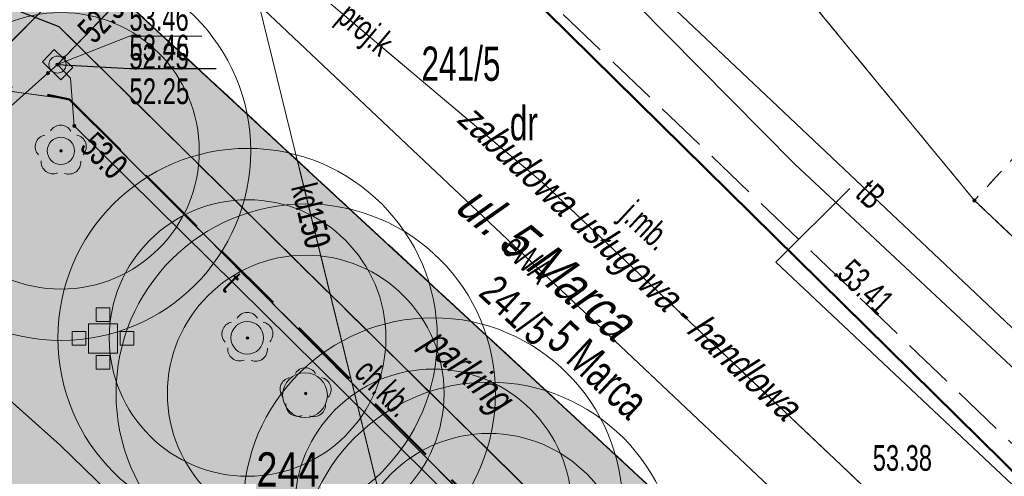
# Model space of a CAD drawing. Header units: metres. Extents: x 5507792 to 5507956, y 5948884 to 5948992.
# Tile 13 of 15: x 5507902 to 5507931, y 5948955 to 5948968. Entities that reach past the tile are written whole.
import ezdxf
from ezdxf.enums import TextEntityAlignment as Align

# ---------------------------------------------------------------- set-up
doc = ezdxf.new("R2010")
doc.units = ezdxf.units.M
doc.header["$MEASUREMENT"] = 0
for name, pattern in [('1.0_0.5', [1.5, 1, -0.5]), ('1.5_0.5', [2, 1.5, -0.5]), ('2', [0.9, 0.6, -0.3]), ('219-500', [0]), ('egug-500', [1, 0.5, -0.5]), ('L_0_02', [0]), ('L_0_03', [1, 0.5, -0.5]), ('L_0_04', [1.5, 1, -0.5]), ('L_0_06', [2, 1.5, -0.5])]:
    doc.linetypes.add(name, pattern=pattern)
doc.layers.get('0').update_dxf_attribs({"color": 2, "linetype": 'CONTINUOUS', "lineweight": 5})
doc.layers.add('0_legenda', color=7, linetype='CONTINUOUS', lineweight=5, true_color=0x000000)
doc.layers.add('0_stan_istniejący', color=7, linetype='CONTINUOUS', lineweight=5, true_color=0xbaf8d3)
for name, color, linetype, lineweight in [('1_granice_dzialek', 1, 'CONTINUOUS', 5), ('1_mala_arch', 5, 'CONTINUOUS', 5), ('1_nawierzchnie', 253, 'CONTINUOUS', 5), ('1_roslinnosc', 102, 'CONTINUOUS', 5), ('EGB_DzialkaEwidencyjna', 7, 'L_0_02', 18), ('EGB_KonturUzytkuGruntowego', 96, 'L_0_03', 18), ('EGB_PunktGraniczny', 7, 'CONTINUOUS', 18), ('GES_InneUrzadzeniaTowarzyszace_P', 7, 'CONTINUOUS', 18), ('GES_PrzewodElektroenergetyczny', 1, 'CONTINUOUS', 18), ('GES_PrzewodGazowy', 52, 'CONTINUOUS', 18), ('GES_PrzewodKanalizacyjny', 36, 'CONTINUOUS', 18), ('GES_PrzewodKanalizacyjny-Projektowany', 36, 'CONTINUOUS', 18), ('GES_PrzewodTelekomunikacyjny', 30, 'CONTINUOUS', 18), ('GES_Rzedna', 7, 'CONTINUOUS', 18), ('OT_Komunikacja', 7, 'CONTINUOUS', 18), ('OT_Rzedna', 7, 'CONTINUOUS', 18), ('OT_ZagospodarowanieTerenu', 7, 'CONTINUOUS', 18), ('OT_ZagospodarowanieTerenu_P', 7, 'CONTINUOUS', 18), ('OTKC', 7, 'CONTINUOUS', 13), ('OTKJ', 7, 'CONTINUOUS', 13), ('OTKK', 7, 'CONTINUOUS', 13), ('OTRS', 7, 'CONTINUOUS', 13), ('OTZL', 7, 'CONTINUOUS', 13), ('OTZT', 7, 'CONTINUOUS', 18), ('SUEP', 7, 'CONTINUOUS', 13), ('SUGP', 7, 'CONTINUOUS', 18), ('SUKP', 7, 'CONTINUOUS', 13), ('SUPK', 7, 'CONTINUOUS', 13), ('SUTP', 7, 'CONTINUOUS', 13)]:
    doc.layers.add(name, color=color, linetype=linetype, lineweight=lineweight)
for name, color, linetype in [('211-numer działki ewidencyjnej', 7, 'CONTINUOUS'), ('218-kontur użytku gruntowego', 7, 'CONTINUOUS'), ('219-działka ewidencyjna', 7, 'CONTINUOUS'), ('994-Nazwa ulicy', 7, 'CONTINUOUS'), ('chodnik', 7, 'CONTINUOUS'), ('jezdnia', 7, 'CONTINUOUS'), ('komora podziemna', 7, 'CONTINUOUS'), ('krawężnik', 7, 'CONTINUOUS'), ('przewód elektroenergetyczny podziemny', 7, 'CONTINUOUS'), ('przewód kanalizacyjny', 7, 'CONTINUOUS'), ('przewód kanalizacyjny-Atr1', 7, 'CONTINUOUS'), ('przewód telekomunikacyjny podziemny', 7, 'CONTINUOUS'), ('przewód telekomunikacyjny podziemny-Atr1', 7, 'CONTINUOUS'), ('rzędna', 7, 'CONTINUOUS'), ('rzędna-Atr2', 7, 'CONTINUOUS'), ('rzędna-Atr3', 7, 'CONTINUOUS'), ('trawnik', 7, 'CONTINUOUS'), ('Zakres', 7, 'CONTINUOUS')]:
    doc.layers.add(name, color=color, linetype=linetype)
doc.styles.get("Standard").update_dxf_attribs({"font": 'arial.ttf', "width": 0.75})
pattern_1 = [(45, (0, 0), (-0.0220970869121, 0.06629126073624), [0, -0.0625])]

# ---------------------------------------------------------------- blocks, each defined once
blk = doc.blocks.new('PW01')
at = {"linetype": 'Continuous', "lineweight": 13}
h = blk.add_hatch(color=0, dxfattribs=at)
edge = h.paths.add_edge_path()
edge.add_arc((0, 0), 0.045, 0, 360)
blk = doc.blocks.new('US15')
at = {"color": 0, "linetype": 'Continuous', "lineweight": 13}
blk.add_circle((0, 0), 0.25, dxfattribs=at)
blk = doc.blocks.new('szachy')
at = {"layer": '0_stan_istniejący', "linetype": 'ByBlock', "lineweight": 5}
h = blk.add_hatch(color=5, dxfattribs=at)
h.dxf.hatch_style = 1
h.paths.add_polyline_path([(5470033.837, 5934288.172), (5470034.237, 5934288.172), (5470034.237, 5934287.772), (5470033.837, 5934287.772)])
h = blk.add_hatch(color=5, dxfattribs=at)
h.dxf.hatch_style = 1
h.paths.add_polyline_path([(5470033.537, 5934287.072), (5470033.537, 5934287.472), (5470033.137, 5934287.472), (5470033.137, 5934287.072)])
h = blk.add_hatch(color=5, dxfattribs=at)
h.dxf.hatch_style = 1
h.paths.add_polyline_path([(5470033.612, 5934287.697), (5470034.462, 5934287.697), (5470034.462, 5934286.847), (5470033.612, 5934286.847)])
h = blk.add_hatch(color=5, dxfattribs=at)
h.dxf.hatch_style = 1
h.paths.add_polyline_path([(5470034.937, 5934287.072), (5470034.937, 5934287.472), (5470034.537, 5934287.472), (5470034.537, 5934287.072)])
h = blk.add_hatch(color=5, dxfattribs=at)
h.dxf.hatch_style = 1
h.paths.add_polyline_path([(5470033.837, 5934286.772), (5470034.237, 5934286.772), (5470034.237, 5934286.372), (5470033.837, 5934286.372)])
at = {"layer": '0_stan_istniejący', "color": 5, "linetype": 'ByBlock', "lineweight": 5}
for points in [[(5470033.837, 5934288.172), (5470034.237, 5934288.172), (5470034.237, 5934287.772), (5470033.837, 5934287.772)], [(5470033.537, 5934287.072), (5470033.537, 5934287.472), (5470033.137, 5934287.472), (5470033.137, 5934287.072)], [(5470033.612, 5934287.697), (5470034.462, 5934287.697), (5470034.462, 5934286.847), (5470033.612, 5934286.847)], [(5470034.937, 5934287.072), (5470034.937, 5934287.472), (5470034.537, 5934287.472), (5470034.537, 5934287.072)], [(5470033.837, 5934286.772), (5470034.237, 5934286.772), (5470034.237, 5934286.372), (5470033.837, 5934286.372)]]:
    blk.add_lwpolyline(points, close=True, dxfattribs=at)
blk = doc.blocks.new('L_0_02_2')
at = {"color": 0}
blk.add_point((0, 0), dxfattribs=at)
blk = doc.blocks.new('L_0_02_1')
at = {"color": 0}
blk.add_point((0, 0), dxfattribs=at)
blk = doc.blocks.new('EGPG_N')
at = {"linetype": 'Continuous', "lineweight": 13}
blk.add_hatch(color=0, dxfattribs=at).paths.add_polyline_path([(0, -0.1, 1), (0, 0.1, 1)])
at = {"color": 0, "linetype": 'Continuous', "lineweight": 13}
blk.add_circle((0, 0), 0.1, dxfattribs=at)
blk = doc.blocks.new('SUPK_TR')
at = {"color": 0, "linetype": 'Continuous', "lineweight": 18, "flags": 128}
blk.add_lwpolyline([(0.75, 0.5), (0.75, -0.5), (-0.75, -0.5), (-0.75, 0.5)], close=True, dxfattribs=at)
blk = doc.blocks.new('SUPS01_07')
at = {"linetype": 'Continuous', "lineweight": 13}
blk.add_hatch(color=0, dxfattribs=at).paths.add_polyline_path([(0, -0.091, 1), (0, 0.091, 1)])
at = {"color": 0, "linetype": 'Continuous', "lineweight": 13}
blk.add_circle((0, 0), 0.0906, dxfattribs=at)
blk = doc.blocks.new('OTRS')
at = {"linetype": 'Continuous', "lineweight": 13}
blk.add_hatch(color=0, dxfattribs=at).paths.add_polyline_path([(0, -0.091, 1), (0, 0.091, 1)])
at = {"color": 0, "linetype": 'Continuous', "lineweight": 13}
blk.add_circle((0, 0), 0.0906, dxfattribs=at)
blk = doc.blocks.new('OTZL')
at = {"linetype": 'Continuous', "lineweight": 18}
blk.add_hatch(color=0, dxfattribs=at).paths.add_polyline_path([(0, -0.072, 1), (0, 0.072, 1)])
at = {"color": 0, "linetype": 'Continuous', "lineweight": 18}
blk.add_circle((0, 0), 0.0721, dxfattribs=at)
for centre, radius, start, end in [((-0.02, 0.82), 0.68, 29.53878, 149.62087), ((-0.8, 0.24), 0.7, 101.63363, 222.61406), ((0.78, 0.24), 0.7, 318.50353, 78.36637), ((-0.46, -0.64), 0.7, 175.10091, 291.50143), ((0.46, -0.66), 0.7, 249.44395, 4.89909)]:
    blk.add_arc(centre, radius, start, end, dxfattribs=at)
blk = doc.blocks.new('SUPK')
at = {"color": 0, "linetype": 'Continuous', "lineweight": 18}
blk.add_circle((0, 0), 0.5, dxfattribs=at)
blk = doc.blocks.new('WTORNIK')
at = {"layer": 'EGB_DzialkaEwidencyjna', "linetype": 'CONTINUOUS', "lineweight": 18}
for p, q in [((5508078.861, 5949034.852), (5508062.304, 5949049.732)), ((5508062.304, 5949049.732), (5508077.501, 5949049.732)), ((5508077.501, 5949049.732), (5508087.101, 5949040.882)), ((5508087.101, 5949040.882), (5508097.291, 5949037.442)), ((5508097.291, 5949037.442), (5508101.751, 5949033.172)), ((5508085.481, 5949029.052), (5508078.861, 5949034.852)), ((5508101.751, 5949033.172), (5508106.451, 5949028.682)), ((5508065.901, 5949007.072), (5508085.481, 5949029.052)), ((5508085.481, 5949029.052), (5508110.211, 5949006.152)), ((5508110.211, 5949006.152), (5508085.481, 5949029.052)), ((5508106.451, 5949028.682), (5508113.011, 5949020.702)), ((5508113.011, 5949020.702), (5508117.111, 5949016.822)), ((5508117.111, 5949016.822), (5508121.101, 5949013.062)), ((5508121.101, 5949013.062), (5508125.121, 5949009.272)), ((5508125.121, 5949009.272), (5508129.251, 5949005.372)), ((5508082.751, 5948977.232), (5508065.901, 5949007.072)), ((5508110.211, 5949006.152), (5508082.751, 5948977.232)), ((5508137.361, 5948980.612), (5508110.211, 5949006.152)), ((5508129.251, 5949005.372), (5508126.971, 5949002.702)), ((5508126.971, 5949002.702), (5508138.994, 5948990.182)), ((5508138.994, 5948990.182), (5508138.962, 5948978.986)), ((5508138.962, 5948978.986), (5508137.361, 5948980.612))]:
    blk.add_line(p, q, dxfattribs=at)
at = {"layer": 'EGB_KonturUzytkuGruntowego', "color": 251, "linetype": 'L_0_03', "lineweight": 18, "true_color": 0x636466, "flags": 128}
for points in [[(5508077.501, 5949049.732), (5508087.101, 5949040.882), (5508097.291, 5949037.442), (5508101.751, 5949033.172), (5508106.451, 5949028.682), (5508113.011, 5949020.702), (5508117.111, 5949016.822), (5508121.101, 5949013.062), (5508125.121, 5949009.272), (5508129.251, 5949005.372), (5508139.01, 5948996.168), (5508138.962, 5948978.986), (5508137.361, 5948980.612), (5508110.211, 5949006.152), (5508085.481, 5949029.052), (5508078.861, 5949034.852), (5508062.304, 5949049.732)], [(5508139.161, 5949049.732), (5508139.102, 5949028.661), (5508125.651, 5949017.932), (5508121.631, 5949021.682), (5508117.461, 5949025.552), (5508113.011, 5949020.702), (5508106.451, 5949028.682), (5508111.171, 5949033.332), (5508106.671, 5949037.482), (5508110.831, 5949041.632), (5508115.401, 5949046.142), (5508116.831, 5949047.562), (5508118.795, 5949049.732)], [(5508082.751, 5948977.232), (5508065.901, 5949007.072), (5508085.481, 5949029.052), (5508110.211, 5949006.152)], [(5508129.251, 5949005.372), (5508125.121, 5949009.272), (5508121.101, 5949013.062), (5508117.111, 5949016.822), (5508113.011, 5949020.702), (5508117.461, 5949025.552), (5508121.631, 5949021.682), (5508125.651, 5949017.932), (5508129.711, 5949014.162), (5508133.881, 5949010.272)]]:
    blk.add_lwpolyline(points, close=True, dxfattribs=at)
at = {"layer": 'EGB_PunktGraniczny', "color": 251, "true_color": 0x636466}
blk.add_point((5508113.011, 5949020.702), dxfattribs=at)
at = {"layer": 'GES_PrzewodElektroenergetyczny', "color": 251, "linetype": 'Continuous', "lineweight": 18, "true_color": 0x636466, "flags": 128}
for points in [[(5508138.995, 5948990.788), (5508135.271, 5948994.562), (5508127.161, 5949002.752), (5508126.271, 5949003.842), (5508119.231, 5949011.052), (5508107.751, 5949021.772), (5508096.641, 5949033.022), (5508093.391, 5949034.622), (5508077.207, 5949049.732)], [(5508076.161, 5949019.862), (5508086.701, 5949031.542), (5508111.181, 5949008.412), (5508128.751, 5948991.622)], [(5508066.231, 5949027.452), (5508066.811, 5949027.442), (5508067.141, 5949027.552), (5508067.461, 5949027.952), (5508068.281, 5949029.072), (5508068.521, 5949029.182), (5508068.771, 5949029.162), (5508070.901, 5949027.312), (5508086.311, 5949013.552), (5508097.541, 5949002.622), (5508097.521, 5949002.402), (5508096.481, 5949001.262), (5508096.531, 5949001.002), (5508098.431, 5948999.232)]]:
    blk.add_lwpolyline(points, dxfattribs=at)
at = {"layer": 'GES_PrzewodGazowy', "color": 251, "linetype": 'Continuous', "lineweight": 18, "true_color": 0x636466, "flags": 128}
for points in [[(5508107.211, 5949018.902), (5508109.371, 5949021.052)], [(5508138.99, 5948988.988), (5508107.211, 5949018.902)]]:
    blk.add_lwpolyline(points, dxfattribs=at)
at = {"layer": 'GES_PrzewodKanalizacyjny', "color": 251, "linetype": 'Continuous', "lineweight": 18, "true_color": 0x636466, "flags": 128}
blk.add_lwpolyline([(5508089.321, 5949037.842), (5508101.031, 5948990.102)], dxfattribs=at)
at = {"layer": 'GES_PrzewodKanalizacyjny-Projektowany', "color": 251, "linetype": 'L_0_06', "lineweight": 18, "true_color": 0x636466, "flags": 128}
for points in [[(5508066.699, 5949049.732), (5508094.301, 5949026.372), (5508100.461, 5949021.172)], [(5508100.461, 5949021.172), (5508138.978, 5948984.666)]]:
    blk.add_lwpolyline(points, dxfattribs=at)
at = {"layer": 'GES_PrzewodTelekomunikacyjny', "color": 251, "linetype": 'Continuous', "lineweight": 18, "true_color": 0x636466, "flags": 128}
for points in [[(5508127.941, 5949003.912), (5508094.121, 5949035.882), (5508088.411, 5949028.922), (5508069.881, 5949010.182)], [(5508094.651, 5949033.452), (5508086.231, 5949024.672)], [(5508086.231, 5949024.672), (5508085.951, 5949024.422), (5508068.991, 5949009.282)], [(5508118.921, 5948996.242), (5508119.191, 5948996.662), (5508119.071, 5948997.382), (5508113.641, 5949002.542), (5508110.761, 5949004.802), (5508107.931, 5949001.882), (5508104.731, 5949005.062), (5508099.381, 5949010.362), (5508086.721, 5949022.882), (5508086.611, 5949024.272), (5508086.231, 5949024.672)]]:
    blk.add_lwpolyline(points, dxfattribs=at)
at = {"layer": 'GES_Rzedna', "color": 251, "linetype": 'Continuous', "lineweight": 13, "true_color": 0x636466, "flags": 128}
blk.add_lwpolyline([(5508090.441, 5949025.499), (5508088.331, 5949025.499), (5508086.231, 5949024.672)], dxfattribs=at)
at = {"layer": 'OT_Komunikacja', "color": 251, "linetype": 'L_0_06', "lineweight": 18, "true_color": 0x636466, "flags": 128}
blk.add_lwpolyline([(5508138.974, 5948983.274), (5508138.341, 5948982.672), (5508128.701, 5948991.902), (5508126.641, 5948993.752), (5508124.541, 5948995.702), (5508111.201, 5949008.782), (5508105.261, 5949007.042), (5508086.271, 5949025.782), (5508084.841, 5949026.342), (5508083.361, 5949026.432), (5508082.071, 5949026.042), (5508076.161, 5949019.862), (5508064.911, 5949007.842), (5508059.621, 5949011.712), (5508060.891, 5949012.072), (5508062.391, 5949012.862), (5508081.111, 5949033.112), (5508081.851, 5949033.952), (5508082.221, 5949034.952), (5508082.501, 5949036.162), (5508082.461, 5949037.372), (5508082.011, 5949038.642), (5508085.171, 5949041.132), (5508085.841, 5949040.782), (5508086.631, 5949040.482), (5508087.431, 5949040.432), (5508088.291, 5949040.732), (5508089.401, 5949041.962), (5508093.181, 5949038.042), (5508092.681, 5949037.272), (5508092.441, 5949036.822), (5508092.341, 5949036.252), (5508092.321, 5949035.742), (5508092.451, 5949035.222), (5508092.811, 5949034.272), (5508093.141, 5949033.672), (5508093.241, 5949033.552), (5508108.971, 5949018.522), (5508132.591, 5948995.892), (5508138.992, 5948989.797)], close=True, dxfattribs=at)
at = {"layer": 'OT_Komunikacja', "color": 251, "linetype": 'L_0_04', "lineweight": 18, "true_color": 0x636466, "flags": 128}
blk.add_lwpolyline([(5508121.891, 5948993.582), (5508122.801, 5948995.202), (5508111.111, 5949006.352), (5508110.311, 5949007.382), (5508107.041, 5949006.152), (5508103.291, 5949006.912), (5508101.151, 5949009.092), (5508099.981, 5949010.192), (5508086.581, 5949023.652), (5508084.871, 5949023.892), (5508082.851, 5949024.432), (5508080.381, 5949021.752), (5508078.971, 5949020.192), (5508077.691, 5949018.762), (5508068.001, 5949008.102), (5508067.661, 5949005.832), (5508064.911, 5949007.842), (5508076.161, 5949019.862), (5508082.071, 5949026.042), (5508083.361, 5949026.432), (5508084.841, 5949026.342), (5508086.271, 5949025.782), (5508105.261, 5949007.042), (5508111.201, 5949008.782), (5508124.541, 5948995.702), (5508126.641, 5948993.752), (5508128.701, 5948991.902), (5508127.121, 5948991.202), (5508125.081, 5948990.392)], close=True, dxfattribs=at)
at = {"layer": 'OT_Komunikacja', "color": 251, "linetype": 'Continuous', "lineweight": 25, "true_color": 0x636466, "flags": 128}
blk.add_lwpolyline([(5508076.161, 5949019.862), (5508082.071, 5949026.042), (5508083.361, 5949026.432), (5508084.841, 5949026.342), (5508086.271, 5949025.782), (5508105.261, 5949007.042), (5508111.201, 5949008.782), (5508124.541, 5948995.702)], dxfattribs=at)
at = {"layer": 'OT_ZagospodarowanieTerenu', "color": 251, "linetype": 'L_0_04', "lineweight": 18, "true_color": 0x636466, "flags": 128}
blk.add_lwpolyline([(5508099.981, 5949010.192), (5508096.771, 5949005.852), (5508092.521, 5949005.492), (5508086.861, 5949004.942), (5508086.491, 5949005.742), (5508087.191, 5949006.362), (5508086.381, 5949007.202), (5508085.591, 5949007.792), (5508084.941, 5949007.152), (5508084.241, 5949007.412), (5508084.391, 5949012.172), (5508084.871, 5949023.892), (5508086.581, 5949023.652)], close=True, dxfattribs=at)
at = {"layer": 'OTKC', "color": 251, "linetype": 'L_0_04', "lineweight": 18, "true_color": 0x636466, "flags": 128}
blk.add_lwpolyline([(5508121.891, 5948993.582), (5508122.801, 5948995.202), (5508111.111, 5949006.352), (5508110.311, 5949007.382), (5508107.041, 5949006.152), (5508103.291, 5949006.912), (5508101.151, 5949009.092), (5508099.981, 5949010.192), (5508086.581, 5949023.652), (5508084.871, 5949023.892), (5508082.851, 5949024.432), (5508080.381, 5949021.752), (5508078.971, 5949020.192), (5508077.691, 5949018.762), (5508068.001, 5949008.102), (5508067.661, 5949005.832), (5508064.911, 5949007.842), (5508076.161, 5949019.862), (5508082.071, 5949026.042), (5508083.361, 5949026.432), (5508084.841, 5949026.342), (5508086.271, 5949025.782), (5508105.261, 5949007.042), (5508111.201, 5949008.782), (5508124.541, 5948995.702), (5508126.641, 5948993.752), (5508128.701, 5948991.902), (5508127.121, 5948991.202), (5508125.081, 5948990.392)], close=True, dxfattribs=at)
at = {"layer": 'OTKJ', "color": 251, "linetype": 'L_0_06', "lineweight": 18, "true_color": 0x636466, "flags": 128}
blk.add_lwpolyline([(5508138.974, 5948983.274), (5508138.341, 5948982.672), (5508128.701, 5948991.902), (5508126.641, 5948993.752), (5508124.541, 5948995.702), (5508111.201, 5949008.782), (5508105.261, 5949007.042), (5508086.271, 5949025.782), (5508084.841, 5949026.342), (5508083.361, 5949026.432), (5508082.071, 5949026.042), (5508076.161, 5949019.862), (5508064.911, 5949007.842), (5508059.621, 5949011.712), (5508060.891, 5949012.072), (5508062.391, 5949012.862), (5508081.111, 5949033.112), (5508081.851, 5949033.952), (5508082.221, 5949034.952), (5508082.501, 5949036.162), (5508082.461, 5949037.372), (5508082.011, 5949038.642), (5508085.171, 5949041.132), (5508085.841, 5949040.782), (5508086.631, 5949040.482), (5508087.431, 5949040.432), (5508088.291, 5949040.732), (5508089.401, 5949041.962), (5508093.181, 5949038.042), (5508092.681, 5949037.272), (5508092.441, 5949036.822), (5508092.341, 5949036.252), (5508092.321, 5949035.742), (5508092.451, 5949035.222), (5508092.811, 5949034.272), (5508093.141, 5949033.672), (5508093.241, 5949033.552), (5508108.971, 5949018.522), (5508132.591, 5948995.892), (5508138.992, 5948989.797)], close=True, dxfattribs=at)
at = {"layer": 'OTKK', "color": 251, "linetype": 'Continuous', "lineweight": 25, "true_color": 0x636466, "flags": 128}
blk.add_lwpolyline([(5508076.161, 5949019.862), (5508082.071, 5949026.042), (5508083.361, 5949026.432), (5508084.841, 5949026.342), (5508086.271, 5949025.782), (5508105.261, 5949007.042), (5508111.201, 5949008.782), (5508124.541, 5948995.702)], dxfattribs=at)
at = {"layer": 'OTZT', "color": 251, "linetype": 'L_0_04', "lineweight": 18, "true_color": 0x636466, "flags": 128}
blk.add_lwpolyline([(5508099.981, 5949010.192), (5508096.771, 5949005.852), (5508092.521, 5949005.492), (5508086.861, 5949004.942), (5508086.491, 5949005.742), (5508087.191, 5949006.362), (5508086.381, 5949007.202), (5508085.591, 5949007.792), (5508084.941, 5949007.152), (5508084.241, 5949007.412), (5508084.391, 5949012.172), (5508084.871, 5949023.892), (5508086.581, 5949023.652)], close=True, dxfattribs=at)
at = {"layer": 'SUEP', "color": 251, "linetype": 'Continuous', "lineweight": 18, "true_color": 0x636466, "flags": 128}
for points in [[(5508138.995, 5948990.788), (5508135.271, 5948994.562), (5508127.161, 5949002.752), (5508126.271, 5949003.842), (5508119.231, 5949011.052), (5508107.751, 5949021.772), (5508096.641, 5949033.022), (5508093.391, 5949034.622), (5508077.207, 5949049.732)], [(5508076.161, 5949019.862), (5508086.701, 5949031.542), (5508111.181, 5949008.412), (5508128.751, 5948991.622)], [(5508066.231, 5949027.452), (5508066.811, 5949027.442), (5508067.141, 5949027.552), (5508067.461, 5949027.952), (5508068.281, 5949029.072), (5508068.521, 5949029.182), (5508068.771, 5949029.162), (5508070.901, 5949027.312), (5508086.311, 5949013.552), (5508097.541, 5949002.622), (5508097.521, 5949002.402), (5508096.481, 5949001.262), (5508096.531, 5949001.002), (5508098.431, 5948999.232)]]:
    blk.add_lwpolyline(points, dxfattribs=at)
at = {"layer": 'SUGP', "color": 251, "linetype": 'Continuous', "lineweight": 18, "true_color": 0x636466, "flags": 128}
for points in [[(5508107.211, 5949018.902), (5508109.371, 5949021.052)], [(5508138.99, 5948988.988), (5508107.211, 5949018.902)]]:
    blk.add_lwpolyline(points, dxfattribs=at)
at = {"layer": 'SUKP', "color": 251, "linetype": 'Continuous', "lineweight": 18, "true_color": 0x636466, "flags": 128}
for points in [[(5508066.699, 5949049.732), (5508094.301, 5949026.372), (5508100.461, 5949021.172)], [(5508089.321, 5949037.842), (5508101.031, 5948990.102)], [(5508100.461, 5949021.172), (5508138.978, 5948984.666)]]:
    blk.add_lwpolyline(points, dxfattribs=at)
at = {"layer": 'SUTP', "color": 251, "linetype": 'Continuous', "lineweight": 18, "true_color": 0x636466, "flags": 128}
for points in [[(5508127.941, 5949003.912), (5508094.121, 5949035.882), (5508088.411, 5949028.922), (5508069.881, 5949010.182)], [(5508094.651, 5949033.452), (5508086.231, 5949024.672)], [(5508086.231, 5949024.672), (5508085.951, 5949024.422), (5508068.991, 5949009.282)], [(5508118.921, 5948996.242), (5508119.191, 5948996.662), (5508119.071, 5948997.382), (5508113.641, 5949002.542), (5508110.761, 5949004.802), (5508107.931, 5949001.882), (5508104.731, 5949005.062), (5508099.381, 5949010.362), (5508086.721, 5949022.882), (5508086.611, 5949024.272), (5508086.231, 5949024.672)]]:
    blk.add_lwpolyline(points, dxfattribs=at)
at = {"layer": 'Zakres', "color": 251, "lineweight": 50, "true_color": 0x636466, "flags": 128}
blk.add_lwpolyline([(5508091.841, 5949034.782), (5508126.501, 5949000.592), (5508079.321, 5948952.382), (5508076.381, 5948958.702), (5508051.531, 5949005.592), (5508088.221, 5949040.282)], close=True, dxfattribs=at)
at = {"layer": 'EGB_DzialkaEwidencyjna', "color": 251, "linetype": 'Continuous', "true_color": 0x636466, "xscale": 0.5, "yscale": 0.5, "zscale": 0.5}
for name, rotation in [('L_0_02_2', 129.42), ('L_0_02_1', 316.58)]:
    blk.add_blockref(name, (5508113.011, 5949020.702), dxfattribs=dict(at, rotation=rotation))
at = {"layer": 'EGB_PunktGraniczny', "color": 251, "linetype": 'Continuous', "true_color": 0x636466, "xscale": 0.5, "yscale": 0.5, "zscale": 0.5}
blk.add_blockref('EGPG_N', (5508113.011, 5949020.702), dxfattribs=at)
at = {"layer": 'GES_InneUrzadzeniaTowarzyszace_P', "color": 251, "linetype": 'Continuous', "true_color": 0x636466, "xscale": 0.5, "yscale": 0.5, "zscale": 0.5, "rotation": 316.02}
blk.add_blockref('SUPK_TR', (5508086.231, 5949024.672), dxfattribs=at)
at = {"layer": 'GES_Rzedna', "color": 251, "linetype": 'Continuous', "true_color": 0x636466, "xscale": 0.5, "yscale": 0.5, "zscale": 0.5}
for p in [(5508086.231, 5949024.672), (5508086.421, 5949024.872), (5508085.951, 5949024.422), (5508086.721, 5949022.882)]:
    blk.add_blockref('SUPS01_07', p, dxfattribs=at)
at = {"layer": 'OT_Rzedna', "color": 251, "linetype": 'Continuous', "true_color": 0x636466, "xscale": 0.5, "yscale": 0.5, "zscale": 0.5}
blk.add_blockref('OTRS', (5508108.971, 5949018.522), dxfattribs=at)
at = {"layer": 'OT_ZagospodarowanieTerenu_P', "color": 251, "linetype": 'Continuous', "true_color": 0x636466, "xscale": 0.5, "yscale": 0.5, "zscale": 0.5}
for p in [(5508086.331, 5949022.152), (5508091.781, 5949016.682), (5508093.481, 5949015.062)]:
    blk.add_blockref('OTZL', p, dxfattribs=at)
at = {"layer": 'OTRS', "color": 251, "linetype": 'Continuous', "true_color": 0x636466, "xscale": 0.5, "yscale": 0.5, "zscale": 0.5}
blk.add_blockref('OTRS', (5508108.971, 5949018.522), dxfattribs=at)
at = {"layer": 'OTZL', "color": 251, "linetype": 'Continuous', "true_color": 0x636466, "xscale": 0.5, "yscale": 0.5, "zscale": 0.5}
for p in [(5508086.331, 5949022.152), (5508091.781, 5949016.682), (5508093.481, 5949015.062)]:
    blk.add_blockref('OTZL', p, dxfattribs=at)
at = {"layer": 'SUPK', "color": 251, "linetype": 'Continuous', "true_color": 0x636466, "xscale": 0.5, "yscale": 0.5, "zscale": 0.5}
blk.add_blockref('SUPK', (5508086.231, 5949024.672), dxfattribs=at)
at = {"layer": 'EGB_DzialkaEwidencyjna', "color": 251, "lineweight": 20, "true_color": 0x636466, "width": 0.66}
blk.add_text('241/5', height=1, dxfattribs=at).set_placement((5508096.861, 5949023.899), align=Align.BOTTOM_LEFT)
blk.add_text('5 Marca', height=1, rotation=316.8, dxfattribs=at).set_placement((5508101.161, 5949017.262), align=Align.TOP_LEFT)
at = {"layer": 'EGB_KonturUzytkuGruntowego', "color": 251, "lineweight": 20, "true_color": 0x636466, "width": 0.66}
blk.add_text('dr', height=1, dxfattribs=at).set_placement((5508099.441, 5949022.159), align=Align.BOTTOM_LEFT)
at = {"layer": 'GES_PrzewodElektroenergetyczny', "color": 251, "lineweight": 15, "true_color": 0x636466, "width": 0.66}
blk.add_text('eWA', height=0.75, rotation=316.6, dxfattribs=at).set_placement((5508099.431, 5949019.522), align=Align.MIDDLE_LEFT)
at = {"layer": 'GES_PrzewodKanalizacyjny', "color": 251, "lineweight": 15, "true_color": 0x636466, "width": 0.66}
blk.add_text('kd150', height=0.75, rotation=283.8, dxfattribs=at).set_placement((5508093.411, 5949021.182), align=Align.MIDDLE_LEFT)
at = {"layer": 'GES_PrzewodKanalizacyjny-Projektowany', "color": 251, "lineweight": 15, "true_color": 0x636466, "width": 0.66}
blk.add_text('proj.k', height=0.75, rotation=319.8, dxfattribs=at).set_placement((5508094.201, 5949025.801), align=Align.BOTTOM_LEFT)
at = {"layer": 'GES_PrzewodTelekomunikacyjny', "color": 251, "lineweight": 15, "true_color": 0x636466, "width": 0.66}
for s, rotation, p in [('tB', 316.6, (5508109.751, 5949021.112)), ('t', 315.3, (5508091.261, 5949018.392))]:
    blk.add_text(s, height=0.75, rotation=rotation, dxfattribs=at).set_placement(p, align=Align.MIDDLE_LEFT)
at = {"layer": 'GES_Rzedna', "color": 251, "lineweight": 15, "true_color": 0x636466, "width": 0.66}
for s, rotation, p in [('52.3', 46.2, (5508087.031, 5949025.512)), ('53.0', 315.3, (5508087.111, 5949022.492))]:
    blk.add_text(s, height=0.75, rotation=rotation, dxfattribs=at).set_placement(p, align=Align.MIDDLE_LEFT)
for s, p in [('53.46', (5508088.331, 5949025.437)), ('52.25', (5508088.331, 5949024.312)), ('53.38', (5508110.041, 5949012.577))]:
    blk.add_text(s, height=0.75, dxfattribs=at).set_placement(p, align=Align.BOTTOM_LEFT)
at = {"layer": 'OT_Komunikacja', "color": 251, "lineweight": 15, "true_color": 0x636466, "width": 0.66}
for s, rotation, p in [('j.mb.', 317.4, (5508102.472, 5949020.038)), ('ch.kb.', 314.7, (5508094.693, 5949015.466))]:
    blk.add_text(s, height=0.75, rotation=rotation, dxfattribs=at).set_placement(p, align=Align.BOTTOM_LEFT)
at = {"layer": 'OT_Rzedna', "color": 251, "lineweight": 15, "true_color": 0x636466, "width": 0.66}
blk.add_text('53.41', height=0.75, rotation=316.3, dxfattribs=at).set_placement((5508108.798, 5949018.341), align=Align.BOTTOM_LEFT)

msp = doc.modelspace()

# ---------------------------------------------------------------- block references
at = {"layer": '0_legenda', "color": 5, "linetype": 'Continuous'}
msp.add_blockref('WTORNIK', (-183.161, -58.132), dxfattribs=at)

# ---------------------------------------------------------------- next in the draw order: hatches: boundary and pattern name
at = {"layer": '1_nawierzchnie', "linetype": 'Continuous', "ltscale": 0.5}
h = msp.add_hatch(dxfattribs=at)
h.set_pattern_fill('DOTS', color=256, angle=45)
h.set_pattern_definition(pattern_1)
h.paths.add_polyline_path([(5507899.907, 5948968.211), (5507900.2, 5948968.3), (5507901.68, 5948968.21), (5507903.11, 5948967.65), (5507908.599, 5948962.233), (5507911.037, 5948959.828), (5507922.1, 5948948.91), (5507925.13, 5948949.798), (5507902.32, 5948970.92)])
at = {"layer": '1_nawierzchnie', "linetype": 'Continuous', "ltscale": 0.5, "true_color": 0xc7c8ca}
h = msp.add_hatch(dxfattribs=at)
h.set_pattern_fill('DOTS', color=9, angle=45)
h.set_pattern_definition(pattern_1)
h.paths.add_polyline_path([(5507903.11, 5948967.65), (5507922.1, 5948948.91), (5507925.13, 5948949.798), (5507926.124, 5948948.877), (5507923.88, 5948948.02), (5507921.62, 5948947.38), (5507920.13, 5948948.78), (5507909.271, 5948959.643), (5507903.42, 5948965.52), (5507901.71, 5948965.76), (5507899.69, 5948966.3), (5507885.86, 5948951.092), (5507884.84, 5948949.97), (5507884.5, 5948947.7), (5507884.81, 5948945.49), (5507885.45, 5948944.94), (5507890.143, 5948936.413), (5507899.9, 5948919.427), (5507899.59, 5948919.1), (5507882.74, 5948948.94), (5507899.907, 5948968.211), (5507900.2, 5948968.3), (5507901.68, 5948968.21)])
at = {"layer": '1_nawierzchnie', "linetype": 'Continuous', "lineweight": 5, "ltscale": 0.5, "true_color": 0xafd9aa}
h = msp.add_hatch(dxfattribs=at)
h.set_pattern_fill('GRASS', color=9, scale=0.5)
h.set_pattern_definition([(90, (0, 0), (-0.3535533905, 0.3535533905), [0.09375, -0.6133567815]), (45, (0, 0), (-0.353553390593, 0.353553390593), [0.09375, -0.40625]), (135, (0, 0), (-0.353553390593, -0.353553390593), [0.09375, -0.40625])])
h.paths.add_polyline_path([(5507898.401, 5948922.003), (5507900.34, 5948927.64), (5507912.7, 5948944.02), (5507913.99, 5948942.97), (5507916.03, 5948941.32), (5507919.07, 5948944.48), (5507917.06, 5948946.56), (5507921.62, 5948947.38), (5507923.88, 5948948.02), (5507926.134, 5948948.868), (5507927.05, 5948948.02), (5507909.83, 5948930.07), (5507899.9, 5948919.427)])
h.paths.add_polyline_path([(5507900.35, 5948930.32), (5507900.81, 5948941.5), (5507901.48, 5948941.67), (5507901.97, 5948941.9), (5507902.64, 5948941.24), (5507903.56, 5948942.02), (5507904.11, 5948942.66), (5507903.4, 5948943.38), (5507903.76, 5948944.07), (5507903.94, 5948944.76), (5507911.9, 5948945.58), (5507909.21, 5948942.03)], flags=17)
h.paths.add_polyline_path([(5507915.51, 5948947.68), (5507917.99, 5948950.96), (5507920.13, 5948948.78)])
h.paths.add_polyline_path([(5507901.71, 5948965.76), (5507903.42, 5948965.52), (5507913.763, 5948955.131), (5507916.82, 5948952.06), (5507913.61, 5948947.72), (5507903.7, 5948946.81), (5507903.33, 5948947.61), (5507904.03, 5948948.23), (5507903.22, 5948949.07), (5507902.43, 5948949.66), (5507901.78, 5948949.02), (5507901.08, 5948949.28), (5507901.23, 5948954.04)])
h.paths.add_polyline_path([(5507885.45, 5948944.94), (5507892.259, 5948945.658), (5507896.04, 5948946.11), (5507896.15, 5948946.77), (5507896.43, 5948947.4), (5507895.74, 5948948.12), (5507896.33, 5948948.84), (5507897.23, 5948949.51), (5507897.85, 5948948.86), (5507898.42, 5948949.17), (5507899.01, 5948949.36), (5507899.444, 5948959.572), (5507896.944, 5948963.28), (5507884.84, 5948949.97), (5507884.5, 5948947.7), (5507884.81, 5948945.49)])
h.paths.add_polyline_path([(5507886.37, 5948943.01), (5507893.99, 5948943.8), (5507896.16, 5948944.02), (5507896.41, 5948943.5), (5507895.72, 5948942.82), (5507896.43, 5948941.9), (5507897.15, 5948941.3), (5507897.87, 5948941.95), (5507898.27, 5948941.73), (5507898.76, 5948941.56), (5507898.59, 5948936.62), (5507898.23, 5948926.04), (5507897.42, 5948923.69), (5507894.622, 5948928.582)])
h.paths.add_polyline_path([(5507898.332, 5948964.807), (5507899.569, 5948962.987), (5507899.69, 5948966.3)])

# ---------------------------------------------------------------- next in the draw order: linework, layer by layer
at = {"layer": '0_legenda', "color": 32, "linetype": 'Continuous', "lineweight": 20, "true_color": 0xcd6928}
for centre, radius in [((5507903.167, 5948964.019), 0.396), ((5507908.612, 5948958.555), 0.477), ((5507910.297, 5948956.88), 0.654)]:
    msp.add_circle(centre, radius, dxfattribs=at)
at = {"layer": '1_granice_dzialek', "color": 1, "linetype": '2', "lineweight": 30, "ltscale": 2.5}
msp.add_lwpolyline([(5507882.74, 5948948.94), (5507899.59, 5948919.1), (5507927.05, 5948948.02), (5507902.32, 5948970.92)], close=True, dxfattribs=at)
at = {"layer": '1_mala_arch', "color": 6, "linetype": '2', "lineweight": 50, "ltscale": 3.5}
msp.add_lwpolyline([(5507899.9, 5948919.427), (5507897.42, 5948923.69), (5507894.591, 5948928.552), (5507886.37, 5948943.01), (5507885.45, 5948944.94), (5507884.81, 5948945.49), (5507884.5, 5948947.7), (5507884.84, 5948949.97), (5507899.69, 5948966.3), (5507903.42, 5948965.52), (5507921.62, 5948947.38), (5507923.88, 5948948.02), (5507926.124, 5948948.877), (5507927.05, 5948948.02), (5507899.9, 5948919.427)], dxfattribs=at)
at = {"layer": '1_roslinnosc', "color": 52, "linetype": 'Continuous', "true_color": 0xc8c92d}
for centre in [(5507903.17, 5948964.02), (5507908.62, 5948958.55), (5507910.32, 5948956.93), (5507914.04, 5948953.6), (5507915.67, 5948951.72)]:
    msp.add_circle(centre, 5.541, dxfattribs=at)
at = {"layer": '1_roslinnosc', "linetype": 'Continuous'}
for centre in [(5507903.17, 5948964.02), (5507908.62, 5948958.55), (5507910.32, 5948956.93), (5507914.04, 5948953.6), (5507915.67, 5948951.72)]:
    msp.add_circle(centre, 4.041, dxfattribs=at)
at = {"layer": '218-kontur użytku gruntowego', "color": 3, "linetype": 'egug-500', "lineweight": 18, "flags": 128}
msp.add_lwpolyline([(5507927.05, 5948948.02), (5507902.32, 5948970.92)], dxfattribs=at)
at = {"layer": '219-działka ewidencyjna', "color": 7, "linetype": '219-500', "lineweight": 18, "flags": 128}
msp.add_lwpolyline([(5507927.05, 5948948.02), (5507902.32, 5948970.92)], dxfattribs=at)
at = {"layer": 'chodnik', "color": 7, "linetype": '1.0_0.5', "lineweight": 18, "flags": 128}
for points in [[(5507899.907, 5948968.211), (5507900.2, 5948968.3), (5507901.68, 5948968.21), (5507903.11, 5948967.65), (5507922.1, 5948948.91), (5507925.13, 5948949.798)], [(5507926.134, 5948948.868), (5507923.88, 5948948.02), (5507920.13, 5948948.78), (5507917.99, 5948950.96), (5507916.82, 5948952.06), (5507903.42, 5948965.52), (5507901.71, 5948965.76), (5507899.69, 5948966.3), (5507894.53, 5948960.63), (5507884.84, 5948949.97), (5507884.5, 5948947.7), (5507882.765, 5948948.968)]]:
    msp.add_lwpolyline(points, dxfattribs=at)
at = {"layer": 'jezdnia', "color": 7, "linetype": '1.5_0.5', "lineweight": 18, "flags": 128}
msp.add_lwpolyline([(5507925.13, 5948949.798), (5507922.1, 5948948.91), (5507903.11, 5948967.65), (5507901.68, 5948968.21), (5507900.2, 5948968.3), (5507899.907, 5948968.211)], dxfattribs=at)
at = {"layer": 'krawężnik', "color": 7, "linetype": 'Continuous', "lineweight": 25, "flags": 128}
msp.add_lwpolyline([(5507899.907, 5948968.211), (5507900.2, 5948968.3), (5507901.68, 5948968.21), (5507903.11, 5948967.65), (5507922.1, 5948948.91), (5507925.13, 5948949.798)], dxfattribs=at)
at = {"layer": 'przewód elektroenergetyczny podziemny', "color": 1, "linetype": 'Continuous', "lineweight": 18, "flags": 128}
msp.add_lwpolyline([(5507894.997, 5948962.7), (5507903.15, 5948955.42), (5507914.38, 5948944.49), (5507914.36, 5948944.27), (5507913.32, 5948943.13), (5507913.37, 5948942.87), (5507915.27, 5948941.1)], dxfattribs=at)
at = {"layer": 'przewód kanalizacyjny', "color": 34, "linetype": 'Continuous', "lineweight": 18, "flags": 128}
msp.add_lwpolyline([(5507910.078, 5948963.736), (5507916.626, 5948937.042)], dxfattribs=at)
at = {"layer": 'przewód telekomunikacyjny podziemny', "color": 30, "linetype": 'Continuous', "lineweight": 18, "flags": 128}
for points in [[(5507903.917, 5948969.442), (5507886.72, 5948952.05)], [(5507904.942, 5948968.492), (5507903.07, 5948966.54)], [(5507903.07, 5948966.54), (5507902.79, 5948966.29), (5507885.83, 5948951.15)], [(5507923.857, 5948944.657), (5507921.57, 5948946.93), (5507916.22, 5948952.23), (5507903.56, 5948964.75), (5507903.45, 5948966.14), (5507903.07, 5948966.54)]]:
    msp.add_lwpolyline(points, dxfattribs=at)
at = {"layer": 'rzędna-Atr2', "color": 7, "flags": 128}
msp.add_lwpolyline([(5507903.07, 5948966.54), (5507905.17, 5948966.43), (5507907.707, 5948966.43)], dxfattribs=at)
at = {"layer": 'trawnik', "color": 7, "linetype": '1.0_0.5', "lineweight": 18, "flags": 128}
msp.add_lwpolyline([(5507903.42, 5948965.52), (5507916.82, 5948952.06), (5507913.61, 5948947.72), (5507909.36, 5948947.36), (5507903.7, 5948946.81), (5507903.33, 5948947.61), (5507904.03, 5948948.23), (5507903.22, 5948949.07), (5507902.43, 5948949.66), (5507901.78, 5948949.02), (5507901.08, 5948949.28), (5507901.23, 5948954.04), (5507901.71, 5948965.76)], close=True, dxfattribs=at)

# ---------------------------------------------------------------- next in the draw order: block references
at = {"layer": '0_stan_istniejący', "color": 18, "linetype": 'ByBlock', "lineweight": 5, "true_color": 0x000000}
msp.add_blockref('szachy', (37870.358, 14671.265), dxfattribs=at)
at = {"layer": 'komora podziemna', "color": 30, "linetype": 'Continuous', "lineweight": 18, "rotation": 316.023}
msp.add_blockref('US15', (5507903.07, 5948966.54), dxfattribs=at)
at = {"layer": 'rzędna', "color": 30, "linetype": 'Continuous', "lineweight": 18}
for p in [(5507903.26, 5948966.74), (5507902.79, 5948966.29), (5507903.07, 5948966.54), (5507903.56, 5948964.75)]:
    msp.add_blockref('PW01', p, dxfattribs=at)

# ---------------------------------------------------------------- next in the draw order: texts
at = {"layer": '1_granice_dzialek', "linetype": 'Continuous', "insert": (5507915.924, 5948960.461), "char_height": 0.875, "attachment_point": 1, "rotation": 317.1635}
msp.add_mtext_dynamic_manual_height_columns('{\\C1;241/5}', width=3.73884, gutter_width=4.375, heights=[0], dxfattribs=at)
at = {"layer": '211-numer działki ewidencyjnej', "color": 7, "linetype": 'Continuous', "lineweight": 18, "width": 0.79}
msp.add_text('244', height=1, dxfattribs=at).set_placement((5507908.88, 5948954.21))
at = {"layer": '994-Nazwa ulicy', "color": 18, "linetype": 'Continuous', "lineweight": 25, "true_color": 0x000000, "oblique": 15, "width": 0.79}
for s, height, p in [('zabudowa usługowa - handlowa', 0.82879, (5507914.692, 5948964.896)), ('parking', 0.8288, (5507913.648, 5948958.361))]:
    msp.add_text(s, height=height, rotation=317.444, dxfattribs=at).set_placement(p)
at = {"layer": '994-Nazwa ulicy', "color": 1, "linetype": 'Continuous', "lineweight": 25, "oblique": 15, "width": 0.79}
msp.add_text('ul. 5 Marca', height=1.11696, rotation=320.2892, dxfattribs=at).set_placement((5507914.62, 5948962.311))
at = {"layer": 'przewód kanalizacyjny-Atr1', "color": 34, "width": 0.667}
msp.add_text('kd150', height=0.75, rotation=283.781, dxfattribs=at).set_placement((5507910.25, 5948963.05), align=Align.MIDDLE_LEFT)
at = {"layer": 'przewód telekomunikacyjny podziemny-Atr1', "color": 30, "width": 0.667}
msp.add_text('t', height=0.75, rotation=315.318, dxfattribs=at).set_placement((5507908.1, 5948960.26), align=Align.MIDDLE_LEFT)
at = {"layer": 'rzędna-Atr2', "color": 30, "width": 0.667}
for s, rotation, p in [('52.3', 46.199, (5507903.87, 5948967.38)), ('53.0', 315.318, (5507903.95, 5948964.36))]:
    msp.add_text(s, height=0.75, rotation=rotation, dxfattribs=at).set_placement(p, align=Align.MIDDLE_LEFT)
msp.add_text('53.46', height=0.75, dxfattribs=at).set_placement((5507905.17, 5948966.438), align=Align.BOTTOM_LEFT)
at = {"layer": 'rzędna-Atr3', "color": 30, "width": 0.667}
msp.add_text('52.25', height=0.75, dxfattribs=at).set_placement((5507905.17, 5948965.162), align=Align.BOTTOM_LEFT)

doc.saveas('drawing.dxf')
